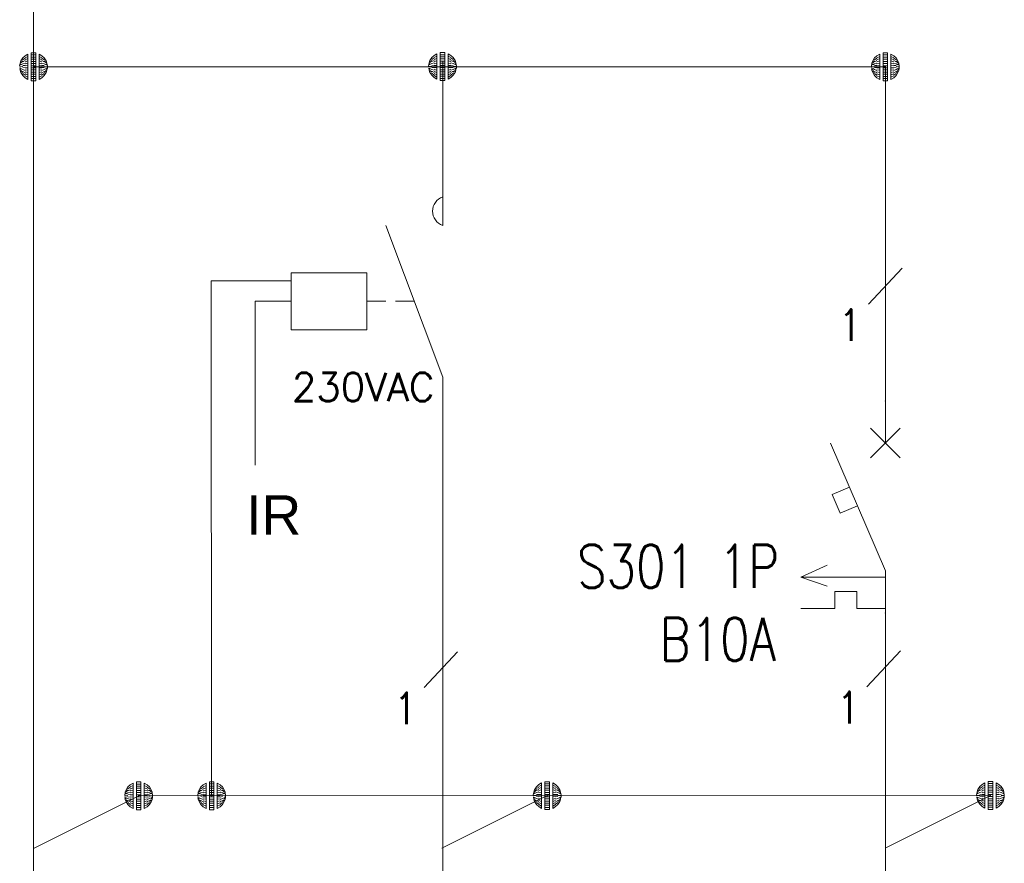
# Model space of a CAD drawing. Header units: millimetres. Extents: x 2505 to 3495, y 1397 to 1684.
# Tile 22 of 59: x 2781 to 2807, y 1608 to 1631. Entities that reach past the tile are written whole.
import ezdxf
from ezdxf.enums import TextEntityAlignment as Align

# ---------------------------------------------------------------- set-up
doc = ezdxf.new("R2010")
doc.units = ezdxf.units.MM
for name, color, linetype, lineweight in [('EB_łączniki', 3, 'Continuous', 20), ('PRZEWODY', 3, 'Continuous', 20), ('SYMBOL', 3, 'Continuous', 20)]:
    doc.layers.add(name, color=color, linetype=linetype, lineweight=lineweight)
doc.layers.add('OPIS', color=7, linetype='Continuous')
doc.styles.add('ROMANS', font='romans.shx', dxfattribs={"width": 0.8})
doc.styles.add('SIMPLEX', font='simplex.shx', dxfattribs={"width": 0.8})
doc.styles.get("Standard").update_dxf_attribs({"font": 'arial.ttf'})

# ---------------------------------------------------------------- blocks, each defined once
blk = doc.blocks.new('*U50')
for p, q in [((-0.399, 0.524), (-0.513, 0.425)), ((-0.399, 0.524), (-0.513, 0.425)), ((-0.267, 0.605), (-0.399, 0.524)), ((-0.267, 0.605), (-0.399, 0.524)), ((-0.267, 0.495), (-0.399, 0.429)), ((-0.267, 0.605), (-0.267, -0.609)), ((-0.267, 0.605), (-0.267, -0.609)), ((-0.105, 0.664), (0.105, 0.664)), ((-0.105, 0.664), (0.105, 0.664)), ((-0.105, -0.664), (-0.105, 0.664)), ((-0.105, 0.664), (-0.105, -0.664)), ((-0.105, 0.562), (0.105, 0.562)), ((0.105, -0.664), (0.105, 0.664)), ((0.105, 0.664), (0.105, -0.664)), ((0.267, 0.605), (0.267, -0.609)), ((0.267, 0.605), (0.267, -0.609)), ((0.267, 0.605), (0.399, 0.524)), ((0.267, 0.605), (0.399, 0.524)), ((0.267, 0.495), (0.399, 0.429)), ((0.399, 0.524), (0.513, 0.425)), ((0.399, 0.524), (0.513, 0.425)), ((-0.637, 0.172), (-0.658, 0.021)), ((-0.637, 0.172), (-0.658, 0.021)), ((-0.637, 0.002), (-0.656, -0.028)), ((-0.598, 0.282), (-0.637, 0.172)), ((-0.598, 0.282), (-0.637, 0.172)), ((-0.598, 0.142), (-0.637, 0.087)), ((-0.598, 0.002), (-0.637, 0.002)), ((-0.513, 0.425), (-0.598, 0.282)), ((-0.513, 0.425), (-0.598, 0.282)), ((-0.513, 0.285), (-0.598, 0.188)), ((-0.513, 0.145), (-0.598, 0.095)), ((-0.513, 0.006), (-0.598, 0.002)), ((-0.399, 0.408), (-0.513, 0.332)), ((-0.399, 0.291), (-0.513, 0.239)), ((-0.399, 0.175), (-0.513, 0.145)), ((-0.399, 0.058), (-0.513, 0.052)), ((-0.267, 0.385), (-0.399, 0.334)), ((-0.267, 0.274), (-0.399, 0.238)), ((-0.267, 0.164), (-0.399, 0.143)), ((-0.267, 0.053), (-0.399, 0.048)), ((-0.105, 0.46), (0.105, 0.46)), ((-0.105, 0.358), (0.105, 0.358)), ((-0.105, 0.256), (0.105, 0.256)), ((-0.105, 0.153), (0.105, 0.153)), ((-0.105, 0.051), (0.105, 0.051)), ((0.267, 0.385), (0.399, 0.334)), ((0.267, 0.274), (0.399, 0.238)), ((0.267, 0.164), (0.399, 0.143)), ((0.267, 0.053), (0.399, 0.048)), ((0.399, 0.408), (0.513, 0.332)), ((0.399, 0.291), (0.513, 0.239)), ((0.399, 0.175), (0.513, 0.145)), ((0.399, 0.058), (0.513, 0.052)), ((0.513, 0.425), (0.598, 0.282)), ((0.513, 0.425), (0.598, 0.282)), ((0.513, 0.285), (0.598, 0.188)), ((0.513, 0.145), (0.598, 0.095)), ((0.513, 0.006), (0.598, 0.002)), ((0.598, 0.282), (0.637, 0.172)), ((0.598, 0.282), (0.637, 0.172)), ((0.598, 0.142), (0.637, 0.087)), ((0.598, 0.002), (0.637, 0.002)), ((0.637, 0.172), (0.658, 0.021)), ((0.637, 0.172), (0.658, 0.021)), ((0.637, 0.002), (0.656, -0.028)), ((-0.654, -0.076), (-0.637, -0.168)), ((-0.637, -0.168), (-0.654, -0.076)), ((-0.598, -0.138), (-0.637, -0.083)), ((-0.637, -0.168), (-0.598, -0.278)), ((-0.598, -0.278), (-0.637, -0.168)), ((-0.513, -0.134), (-0.598, -0.091)), ((-0.513, -0.274), (-0.598, -0.185)), ((-0.598, -0.278), (-0.513, -0.414)), ((-0.513, -0.414), (-0.598, -0.278)), ((-0.399, -0.058), (-0.513, -0.041)), ((-0.399, -0.175), (-0.513, -0.134)), ((-0.399, -0.291), (-0.513, -0.228)), ((-0.399, -0.408), (-0.513, -0.321)), ((-0.513, -0.414), (-0.399, -0.524)), ((-0.399, -0.524), (-0.513, -0.414)), ((-0.267, -0.057), (-0.399, -0.048)), ((-0.267, -0.167), (-0.399, -0.143)), ((-0.267, -0.278), (-0.399, -0.238)), ((-0.267, -0.388), (-0.399, -0.334)), ((-0.267, -0.499), (-0.399, -0.429)), ((-0.105, -0.051), (0.105, -0.051)), ((-0.105, -0.153), (0.105, -0.153)), ((-0.105, -0.256), (0.105, -0.256)), ((-0.105, -0.358), (0.105, -0.358)), ((-0.105, -0.46), (0.105, -0.46)), ((0.267, -0.057), (0.399, -0.048)), ((0.267, -0.167), (0.399, -0.143)), ((0.267, -0.278), (0.399, -0.238)), ((0.267, -0.388), (0.399, -0.334)), ((0.267, -0.499), (0.399, -0.429)), ((0.399, -0.058), (0.513, -0.041)), ((0.399, -0.175), (0.513, -0.134)), ((0.399, -0.291), (0.513, -0.228)), ((0.399, -0.408), (0.513, -0.321)), ((0.513, -0.414), (0.399, -0.524)), ((0.399, -0.524), (0.513, -0.414)), ((0.513, -0.134), (0.598, -0.091)), ((0.513, -0.274), (0.598, -0.185)), ((0.598, -0.278), (0.513, -0.414)), ((0.513, -0.414), (0.598, -0.278)), ((0.598, -0.138), (0.637, -0.083)), ((0.637, -0.168), (0.598, -0.278)), ((0.598, -0.278), (0.637, -0.168)), ((0.654, -0.076), (0.637, -0.168)), ((0.637, -0.168), (0.654, -0.076)), ((-0.399, -0.524), (-0.267, -0.609)), ((-0.267, -0.609), (-0.399, -0.524)), ((-0.105, -0.562), (0.105, -0.562)), ((0.105, -0.664), (-0.105, -0.664)), ((-0.105, -0.664), (0.105, -0.664)), ((0.399, -0.524), (0.267, -0.609)), ((0.267, -0.609), (0.399, -0.524))]:
    blk.add_line(p, q)
at = {"ltscale": 5}
blk.add_line((0.658, 0.021), (0.658, -0.076), dxfattribs=at)
blk.add_point((0, 0))
blk = doc.blocks.new('*U51')
for p, q in [((-0.399, 0.524), (-0.513, 0.425)), ((-0.399, 0.524), (-0.513, 0.425)), ((-0.267, 0.605), (-0.399, 0.524)), ((-0.267, 0.605), (-0.399, 0.524)), ((-0.267, 0.495), (-0.399, 0.429)), ((-0.267, 0.605), (-0.267, -0.609)), ((-0.267, 0.605), (-0.267, -0.609)), ((-0.105, 0.664), (0.105, 0.664)), ((-0.105, 0.664), (0.105, 0.664)), ((-0.105, -0.664), (-0.105, 0.664)), ((-0.105, 0.664), (-0.105, -0.664)), ((-0.105, 0.562), (0.105, 0.562)), ((0.105, -0.664), (0.105, 0.664)), ((0.105, 0.664), (0.105, -0.664)), ((0.267, 0.605), (0.267, -0.609)), ((0.267, 0.605), (0.267, -0.609)), ((0.267, 0.605), (0.399, 0.524)), ((0.267, 0.605), (0.399, 0.524)), ((0.267, 0.495), (0.399, 0.429)), ((0.399, 0.524), (0.513, 0.425)), ((0.399, 0.524), (0.513, 0.425)), ((-0.637, 0.172), (-0.658, 0.021)), ((-0.637, 0.172), (-0.658, 0.021)), ((-0.637, 0.002), (-0.656, -0.028)), ((-0.598, 0.282), (-0.637, 0.172)), ((-0.598, 0.282), (-0.637, 0.172)), ((-0.598, 0.142), (-0.637, 0.087)), ((-0.598, 0.002), (-0.637, 0.002)), ((-0.513, 0.425), (-0.598, 0.282)), ((-0.513, 0.425), (-0.598, 0.282)), ((-0.513, 0.285), (-0.598, 0.188)), ((-0.513, 0.145), (-0.598, 0.095)), ((-0.513, 0.006), (-0.598, 0.002)), ((-0.399, 0.408), (-0.513, 0.332)), ((-0.399, 0.291), (-0.513, 0.239)), ((-0.399, 0.175), (-0.513, 0.145)), ((-0.399, 0.058), (-0.513, 0.052)), ((-0.267, 0.385), (-0.399, 0.334)), ((-0.267, 0.274), (-0.399, 0.238)), ((-0.267, 0.164), (-0.399, 0.143)), ((-0.267, 0.053), (-0.399, 0.048)), ((-0.105, 0.46), (0.105, 0.46)), ((-0.105, 0.358), (0.105, 0.358)), ((-0.105, 0.256), (0.105, 0.256)), ((-0.105, 0.153), (0.105, 0.153)), ((-0.105, 0.051), (0.105, 0.051)), ((0.267, 0.385), (0.399, 0.334)), ((0.267, 0.274), (0.399, 0.238)), ((0.267, 0.164), (0.399, 0.143)), ((0.267, 0.053), (0.399, 0.048)), ((0.399, 0.408), (0.513, 0.332)), ((0.399, 0.291), (0.513, 0.239)), ((0.399, 0.175), (0.513, 0.145)), ((0.399, 0.058), (0.513, 0.052)), ((0.513, 0.425), (0.598, 0.282)), ((0.513, 0.425), (0.598, 0.282)), ((0.513, 0.285), (0.598, 0.188)), ((0.513, 0.145), (0.598, 0.095)), ((0.513, 0.006), (0.598, 0.002)), ((0.598, 0.282), (0.637, 0.172)), ((0.598, 0.282), (0.637, 0.172)), ((0.598, 0.142), (0.637, 0.087)), ((0.598, 0.002), (0.637, 0.002)), ((0.637, 0.172), (0.658, 0.021)), ((0.637, 0.172), (0.658, 0.021)), ((0.637, 0.002), (0.656, -0.028)), ((-0.654, -0.076), (-0.637, -0.168)), ((-0.637, -0.168), (-0.654, -0.076)), ((-0.598, -0.138), (-0.637, -0.083)), ((-0.637, -0.168), (-0.598, -0.278)), ((-0.598, -0.278), (-0.637, -0.168)), ((-0.513, -0.134), (-0.598, -0.091)), ((-0.513, -0.274), (-0.598, -0.185)), ((-0.598, -0.278), (-0.513, -0.414)), ((-0.513, -0.414), (-0.598, -0.278)), ((-0.399, -0.058), (-0.513, -0.041)), ((-0.399, -0.175), (-0.513, -0.134)), ((-0.399, -0.291), (-0.513, -0.228)), ((-0.399, -0.408), (-0.513, -0.321)), ((-0.513, -0.414), (-0.399, -0.524)), ((-0.399, -0.524), (-0.513, -0.414)), ((-0.267, -0.057), (-0.399, -0.048)), ((-0.267, -0.167), (-0.399, -0.143)), ((-0.267, -0.278), (-0.399, -0.238)), ((-0.267, -0.388), (-0.399, -0.334)), ((-0.267, -0.499), (-0.399, -0.429)), ((-0.105, -0.051), (0.105, -0.051)), ((-0.105, -0.153), (0.105, -0.153)), ((-0.105, -0.256), (0.105, -0.256)), ((-0.105, -0.358), (0.105, -0.358)), ((-0.105, -0.46), (0.105, -0.46)), ((0.267, -0.057), (0.399, -0.048)), ((0.267, -0.167), (0.399, -0.143)), ((0.267, -0.278), (0.399, -0.238)), ((0.267, -0.388), (0.399, -0.334)), ((0.267, -0.499), (0.399, -0.429)), ((0.399, -0.058), (0.513, -0.041)), ((0.399, -0.175), (0.513, -0.134)), ((0.399, -0.291), (0.513, -0.228)), ((0.399, -0.408), (0.513, -0.321)), ((0.513, -0.414), (0.399, -0.524)), ((0.399, -0.524), (0.513, -0.414)), ((0.513, -0.134), (0.598, -0.091)), ((0.513, -0.274), (0.598, -0.185)), ((0.598, -0.278), (0.513, -0.414)), ((0.513, -0.414), (0.598, -0.278)), ((0.598, -0.138), (0.637, -0.083)), ((0.637, -0.168), (0.598, -0.278)), ((0.598, -0.278), (0.637, -0.168)), ((0.654, -0.076), (0.637, -0.168)), ((0.637, -0.168), (0.654, -0.076)), ((-0.399, -0.524), (-0.267, -0.609)), ((-0.267, -0.609), (-0.399, -0.524)), ((-0.105, -0.562), (0.105, -0.562)), ((0.105, -0.664), (-0.105, -0.664)), ((-0.105, -0.664), (0.105, -0.664)), ((0.399, -0.524), (0.267, -0.609)), ((0.267, -0.609), (0.399, -0.524))]:
    blk.add_line(p, q)
at = {"ltscale": 5}
blk.add_line((0.658, 0.021), (0.658, -0.076), dxfattribs=at)
blk.add_point((0, 0))
blk = doc.blocks.new('*U49')
for p, q in [((-0.399, 0.524), (-0.513, 0.425)), ((-0.399, 0.524), (-0.513, 0.425)), ((-0.267, 0.605), (-0.399, 0.524)), ((-0.267, 0.605), (-0.399, 0.524)), ((-0.267, 0.495), (-0.399, 0.429)), ((-0.267, 0.605), (-0.267, -0.609)), ((-0.267, 0.605), (-0.267, -0.609)), ((-0.105, 0.664), (0.105, 0.664)), ((-0.105, 0.664), (0.105, 0.664)), ((-0.105, -0.664), (-0.105, 0.664)), ((-0.105, 0.664), (-0.105, -0.664)), ((-0.105, 0.562), (0.105, 0.562)), ((0.105, -0.664), (0.105, 0.664)), ((0.105, 0.664), (0.105, -0.664)), ((0.267, 0.605), (0.267, -0.609)), ((0.267, 0.605), (0.267, -0.609)), ((0.267, 0.605), (0.399, 0.524)), ((0.267, 0.605), (0.399, 0.524)), ((0.267, 0.495), (0.399, 0.429)), ((0.399, 0.524), (0.513, 0.425)), ((0.399, 0.524), (0.513, 0.425)), ((-0.637, 0.172), (-0.658, 0.021)), ((-0.637, 0.172), (-0.658, 0.021)), ((-0.637, 0.002), (-0.656, -0.028)), ((-0.598, 0.282), (-0.637, 0.172)), ((-0.598, 0.282), (-0.637, 0.172)), ((-0.598, 0.142), (-0.637, 0.087)), ((-0.598, 0.002), (-0.637, 0.002)), ((-0.513, 0.425), (-0.598, 0.282)), ((-0.513, 0.425), (-0.598, 0.282)), ((-0.513, 0.285), (-0.598, 0.188)), ((-0.513, 0.145), (-0.598, 0.095)), ((-0.513, 0.006), (-0.598, 0.002)), ((-0.399, 0.408), (-0.513, 0.332)), ((-0.399, 0.291), (-0.513, 0.239)), ((-0.399, 0.175), (-0.513, 0.145)), ((-0.399, 0.058), (-0.513, 0.052)), ((-0.267, 0.385), (-0.399, 0.334)), ((-0.267, 0.274), (-0.399, 0.238)), ((-0.267, 0.164), (-0.399, 0.143)), ((-0.267, 0.053), (-0.399, 0.048)), ((-0.105, 0.46), (0.105, 0.46)), ((-0.105, 0.358), (0.105, 0.358)), ((-0.105, 0.256), (0.105, 0.256)), ((-0.105, 0.153), (0.105, 0.153)), ((-0.105, 0.051), (0.105, 0.051)), ((0.267, 0.385), (0.399, 0.334)), ((0.267, 0.274), (0.399, 0.238)), ((0.267, 0.164), (0.399, 0.143)), ((0.267, 0.053), (0.399, 0.048)), ((0.399, 0.408), (0.513, 0.332)), ((0.399, 0.291), (0.513, 0.239)), ((0.399, 0.175), (0.513, 0.145)), ((0.399, 0.058), (0.513, 0.052)), ((0.513, 0.425), (0.598, 0.282)), ((0.513, 0.425), (0.598, 0.282)), ((0.513, 0.285), (0.598, 0.188)), ((0.513, 0.145), (0.598, 0.095)), ((0.513, 0.006), (0.598, 0.002)), ((0.598, 0.282), (0.637, 0.172)), ((0.598, 0.282), (0.637, 0.172)), ((0.598, 0.142), (0.637, 0.087)), ((0.598, 0.002), (0.637, 0.002)), ((0.637, 0.172), (0.658, 0.021)), ((0.637, 0.172), (0.658, 0.021)), ((0.637, 0.002), (0.656, -0.028)), ((-0.654, -0.076), (-0.637, -0.168)), ((-0.637, -0.168), (-0.654, -0.076)), ((-0.598, -0.138), (-0.637, -0.083)), ((-0.637, -0.168), (-0.598, -0.278)), ((-0.598, -0.278), (-0.637, -0.168)), ((-0.513, -0.134), (-0.598, -0.091)), ((-0.513, -0.274), (-0.598, -0.185)), ((-0.598, -0.278), (-0.513, -0.414)), ((-0.513, -0.414), (-0.598, -0.278)), ((-0.399, -0.058), (-0.513, -0.041)), ((-0.399, -0.175), (-0.513, -0.134)), ((-0.399, -0.291), (-0.513, -0.228)), ((-0.399, -0.408), (-0.513, -0.321)), ((-0.513, -0.414), (-0.399, -0.524)), ((-0.399, -0.524), (-0.513, -0.414)), ((-0.267, -0.057), (-0.399, -0.048)), ((-0.267, -0.167), (-0.399, -0.143)), ((-0.267, -0.278), (-0.399, -0.238)), ((-0.267, -0.388), (-0.399, -0.334)), ((-0.267, -0.499), (-0.399, -0.429)), ((-0.105, -0.051), (0.105, -0.051)), ((-0.105, -0.153), (0.105, -0.153)), ((-0.105, -0.256), (0.105, -0.256)), ((-0.105, -0.358), (0.105, -0.358)), ((-0.105, -0.46), (0.105, -0.46)), ((0.267, -0.057), (0.399, -0.048)), ((0.267, -0.167), (0.399, -0.143)), ((0.267, -0.278), (0.399, -0.238)), ((0.267, -0.388), (0.399, -0.334)), ((0.267, -0.499), (0.399, -0.429)), ((0.399, -0.058), (0.513, -0.041)), ((0.399, -0.175), (0.513, -0.134)), ((0.399, -0.291), (0.513, -0.228)), ((0.399, -0.408), (0.513, -0.321)), ((0.513, -0.414), (0.399, -0.524)), ((0.399, -0.524), (0.513, -0.414)), ((0.513, -0.134), (0.598, -0.091)), ((0.513, -0.274), (0.598, -0.185)), ((0.598, -0.278), (0.513, -0.414)), ((0.513, -0.414), (0.598, -0.278)), ((0.598, -0.138), (0.637, -0.083)), ((0.637, -0.168), (0.598, -0.278)), ((0.598, -0.278), (0.637, -0.168)), ((0.654, -0.076), (0.637, -0.168)), ((0.637, -0.168), (0.654, -0.076)), ((-0.399, -0.524), (-0.267, -0.609)), ((-0.267, -0.609), (-0.399, -0.524)), ((-0.105, -0.562), (0.105, -0.562)), ((0.105, -0.664), (-0.105, -0.664)), ((-0.105, -0.664), (0.105, -0.664)), ((0.399, -0.524), (0.267, -0.609)), ((0.267, -0.609), (0.399, -0.524))]:
    blk.add_line(p, q)
at = {"ltscale": 5}
blk.add_line((0.658, 0.021), (0.658, -0.076), dxfattribs=at)
blk.add_point((0, 0))
blk = doc.blocks.new('*U52')
for p, q in [((-0.399, 0.524), (-0.513, 0.425)), ((-0.399, 0.524), (-0.513, 0.425)), ((-0.267, 0.605), (-0.399, 0.524)), ((-0.267, 0.605), (-0.399, 0.524)), ((-0.267, 0.495), (-0.399, 0.429)), ((-0.267, 0.605), (-0.267, -0.609)), ((-0.267, 0.605), (-0.267, -0.609)), ((-0.105, 0.664), (0.105, 0.664)), ((-0.105, 0.664), (0.105, 0.664)), ((-0.105, -0.664), (-0.105, 0.664)), ((-0.105, 0.664), (-0.105, -0.664)), ((-0.105, 0.562), (0.105, 0.562)), ((0.105, -0.664), (0.105, 0.664)), ((0.105, 0.664), (0.105, -0.664)), ((0.267, 0.605), (0.267, -0.609)), ((0.267, 0.605), (0.267, -0.609)), ((0.267, 0.605), (0.399, 0.524)), ((0.267, 0.605), (0.399, 0.524)), ((0.267, 0.495), (0.399, 0.429)), ((0.399, 0.524), (0.513, 0.425)), ((0.399, 0.524), (0.513, 0.425)), ((-0.637, 0.172), (-0.658, 0.021)), ((-0.637, 0.172), (-0.658, 0.021)), ((-0.637, 0.002), (-0.656, -0.028)), ((-0.598, 0.282), (-0.637, 0.172)), ((-0.598, 0.282), (-0.637, 0.172)), ((-0.598, 0.142), (-0.637, 0.087)), ((-0.598, 0.002), (-0.637, 0.002)), ((-0.513, 0.425), (-0.598, 0.282)), ((-0.513, 0.425), (-0.598, 0.282)), ((-0.513, 0.285), (-0.598, 0.188)), ((-0.513, 0.145), (-0.598, 0.095)), ((-0.513, 0.006), (-0.598, 0.002)), ((-0.399, 0.408), (-0.513, 0.332)), ((-0.399, 0.291), (-0.513, 0.239)), ((-0.399, 0.175), (-0.513, 0.145)), ((-0.399, 0.058), (-0.513, 0.052)), ((-0.267, 0.385), (-0.399, 0.334)), ((-0.267, 0.274), (-0.399, 0.238)), ((-0.267, 0.164), (-0.399, 0.143)), ((-0.267, 0.053), (-0.399, 0.048)), ((-0.105, 0.46), (0.105, 0.46)), ((-0.105, 0.358), (0.105, 0.358)), ((-0.105, 0.256), (0.105, 0.256)), ((-0.105, 0.153), (0.105, 0.153)), ((-0.105, 0.051), (0.105, 0.051)), ((0.267, 0.385), (0.399, 0.334)), ((0.267, 0.274), (0.399, 0.238)), ((0.267, 0.164), (0.399, 0.143)), ((0.267, 0.053), (0.399, 0.048)), ((0.399, 0.408), (0.513, 0.332)), ((0.399, 0.291), (0.513, 0.239)), ((0.399, 0.175), (0.513, 0.145)), ((0.399, 0.058), (0.513, 0.052)), ((0.513, 0.425), (0.598, 0.282)), ((0.513, 0.425), (0.598, 0.282)), ((0.513, 0.285), (0.598, 0.188)), ((0.513, 0.145), (0.598, 0.095)), ((0.513, 0.006), (0.598, 0.002)), ((0.598, 0.282), (0.637, 0.172)), ((0.598, 0.282), (0.637, 0.172)), ((0.598, 0.142), (0.637, 0.087)), ((0.598, 0.002), (0.637, 0.002)), ((0.637, 0.172), (0.658, 0.021)), ((0.637, 0.172), (0.658, 0.021)), ((0.637, 0.002), (0.656, -0.028)), ((-0.654, -0.076), (-0.637, -0.168)), ((-0.637, -0.168), (-0.654, -0.076)), ((-0.598, -0.138), (-0.637, -0.083)), ((-0.637, -0.168), (-0.598, -0.278)), ((-0.598, -0.278), (-0.637, -0.168)), ((-0.513, -0.134), (-0.598, -0.091)), ((-0.513, -0.274), (-0.598, -0.185)), ((-0.598, -0.278), (-0.513, -0.414)), ((-0.513, -0.414), (-0.598, -0.278)), ((-0.399, -0.058), (-0.513, -0.041)), ((-0.399, -0.175), (-0.513, -0.134)), ((-0.399, -0.291), (-0.513, -0.228)), ((-0.399, -0.408), (-0.513, -0.321)), ((-0.513, -0.414), (-0.399, -0.524)), ((-0.399, -0.524), (-0.513, -0.414)), ((-0.267, -0.057), (-0.399, -0.048)), ((-0.267, -0.167), (-0.399, -0.143)), ((-0.267, -0.278), (-0.399, -0.238)), ((-0.267, -0.388), (-0.399, -0.334)), ((-0.267, -0.499), (-0.399, -0.429)), ((-0.105, -0.051), (0.105, -0.051)), ((-0.105, -0.153), (0.105, -0.153)), ((-0.105, -0.256), (0.105, -0.256)), ((-0.105, -0.358), (0.105, -0.358)), ((-0.105, -0.46), (0.105, -0.46)), ((0.267, -0.057), (0.399, -0.048)), ((0.267, -0.167), (0.399, -0.143)), ((0.267, -0.278), (0.399, -0.238)), ((0.267, -0.388), (0.399, -0.334)), ((0.267, -0.499), (0.399, -0.429)), ((0.399, -0.058), (0.513, -0.041)), ((0.399, -0.175), (0.513, -0.134)), ((0.399, -0.291), (0.513, -0.228)), ((0.399, -0.408), (0.513, -0.321)), ((0.513, -0.414), (0.399, -0.524)), ((0.399, -0.524), (0.513, -0.414)), ((0.513, -0.134), (0.598, -0.091)), ((0.513, -0.274), (0.598, -0.185)), ((0.598, -0.278), (0.513, -0.414)), ((0.513, -0.414), (0.598, -0.278)), ((0.598, -0.138), (0.637, -0.083)), ((0.637, -0.168), (0.598, -0.278)), ((0.598, -0.278), (0.637, -0.168)), ((0.654, -0.076), (0.637, -0.168)), ((0.637, -0.168), (0.654, -0.076)), ((-0.399, -0.524), (-0.267, -0.609)), ((-0.267, -0.609), (-0.399, -0.524)), ((-0.105, -0.562), (0.105, -0.562)), ((0.105, -0.664), (-0.105, -0.664)), ((-0.105, -0.664), (0.105, -0.664)), ((0.399, -0.524), (0.267, -0.609)), ((0.267, -0.609), (0.399, -0.524))]:
    blk.add_line(p, q)
at = {"ltscale": 5}
blk.add_line((0.658, 0.021), (0.658, -0.076), dxfattribs=at)
blk.add_point((0, 0))
blk = doc.blocks.new('ST_01')
for points in [[(0, 12), (0, 8)], [(0, -4), (0, 0), (-3, 8)], [(-4, 4), (-3, 4)], [(-2.5, 4), (-1.5, 4)]]:
    blk.add_lwpolyline(points)
blk.add_lwpolyline([(-8, 5.5), (-8, 2.5), (-4, 2.5), (-4, 5.5)], close=True)
blk.add_arc((0.25, 8.75), 0.791, 108.4349, 251.5651)
blk = doc.blocks.new('*U55')
for p, q in [((-0.399, 0.524), (-0.513, 0.425)), ((-0.399, 0.524), (-0.513, 0.425)), ((-0.267, 0.605), (-0.399, 0.524)), ((-0.267, 0.605), (-0.399, 0.524)), ((-0.267, 0.495), (-0.399, 0.429)), ((-0.267, 0.605), (-0.267, -0.609)), ((-0.267, 0.605), (-0.267, -0.609)), ((-0.105, 0.664), (0.105, 0.664)), ((-0.105, 0.664), (0.105, 0.664)), ((-0.105, -0.664), (-0.105, 0.664)), ((-0.105, 0.664), (-0.105, -0.664)), ((-0.105, 0.562), (0.105, 0.562)), ((0.105, -0.664), (0.105, 0.664)), ((0.105, 0.664), (0.105, -0.664)), ((0.267, 0.605), (0.267, -0.609)), ((0.267, 0.605), (0.267, -0.609)), ((0.267, 0.605), (0.399, 0.524)), ((0.267, 0.605), (0.399, 0.524)), ((0.267, 0.495), (0.399, 0.429)), ((0.399, 0.524), (0.513, 0.425)), ((0.399, 0.524), (0.513, 0.425)), ((-0.637, 0.172), (-0.658, 0.021)), ((-0.637, 0.172), (-0.658, 0.021)), ((-0.637, 0.002), (-0.656, -0.028)), ((-0.598, 0.282), (-0.637, 0.172)), ((-0.598, 0.282), (-0.637, 0.172)), ((-0.598, 0.142), (-0.637, 0.087)), ((-0.598, 0.002), (-0.637, 0.002)), ((-0.513, 0.425), (-0.598, 0.282)), ((-0.513, 0.425), (-0.598, 0.282)), ((-0.513, 0.285), (-0.598, 0.188)), ((-0.513, 0.145), (-0.598, 0.095)), ((-0.513, 0.006), (-0.598, 0.002)), ((-0.399, 0.408), (-0.513, 0.332)), ((-0.399, 0.291), (-0.513, 0.239)), ((-0.399, 0.175), (-0.513, 0.145)), ((-0.399, 0.058), (-0.513, 0.052)), ((-0.267, 0.385), (-0.399, 0.334)), ((-0.267, 0.274), (-0.399, 0.238)), ((-0.267, 0.164), (-0.399, 0.143)), ((-0.267, 0.053), (-0.399, 0.048)), ((-0.105, 0.46), (0.105, 0.46)), ((-0.105, 0.358), (0.105, 0.358)), ((-0.105, 0.256), (0.105, 0.256)), ((-0.105, 0.153), (0.105, 0.153)), ((-0.105, 0.051), (0.105, 0.051)), ((0.267, 0.385), (0.399, 0.334)), ((0.267, 0.274), (0.399, 0.238)), ((0.267, 0.164), (0.399, 0.143)), ((0.267, 0.053), (0.399, 0.048)), ((0.399, 0.408), (0.513, 0.332)), ((0.399, 0.291), (0.513, 0.239)), ((0.399, 0.175), (0.513, 0.145)), ((0.399, 0.058), (0.513, 0.052)), ((0.513, 0.425), (0.598, 0.282)), ((0.513, 0.425), (0.598, 0.282)), ((0.513, 0.285), (0.598, 0.188)), ((0.513, 0.145), (0.598, 0.095)), ((0.513, 0.006), (0.598, 0.002)), ((0.598, 0.282), (0.637, 0.172)), ((0.598, 0.282), (0.637, 0.172)), ((0.598, 0.142), (0.637, 0.087)), ((0.598, 0.002), (0.637, 0.002)), ((0.637, 0.172), (0.658, 0.021)), ((0.637, 0.172), (0.658, 0.021)), ((0.637, 0.002), (0.656, -0.028)), ((-0.654, -0.076), (-0.637, -0.168)), ((-0.637, -0.168), (-0.654, -0.076)), ((-0.598, -0.138), (-0.637, -0.083)), ((-0.637, -0.168), (-0.598, -0.278)), ((-0.598, -0.278), (-0.637, -0.168)), ((-0.513, -0.134), (-0.598, -0.091)), ((-0.513, -0.274), (-0.598, -0.185)), ((-0.598, -0.278), (-0.513, -0.414)), ((-0.513, -0.414), (-0.598, -0.278)), ((-0.399, -0.058), (-0.513, -0.041)), ((-0.399, -0.175), (-0.513, -0.134)), ((-0.399, -0.291), (-0.513, -0.228)), ((-0.399, -0.408), (-0.513, -0.321)), ((-0.513, -0.414), (-0.399, -0.524)), ((-0.399, -0.524), (-0.513, -0.414)), ((-0.267, -0.057), (-0.399, -0.048)), ((-0.267, -0.167), (-0.399, -0.143)), ((-0.267, -0.278), (-0.399, -0.238)), ((-0.267, -0.388), (-0.399, -0.334)), ((-0.267, -0.499), (-0.399, -0.429)), ((-0.105, -0.051), (0.105, -0.051)), ((-0.105, -0.153), (0.105, -0.153)), ((-0.105, -0.256), (0.105, -0.256)), ((-0.105, -0.358), (0.105, -0.358)), ((-0.105, -0.46), (0.105, -0.46)), ((0.267, -0.057), (0.399, -0.048)), ((0.267, -0.167), (0.399, -0.143)), ((0.267, -0.278), (0.399, -0.238)), ((0.267, -0.388), (0.399, -0.334)), ((0.267, -0.499), (0.399, -0.429)), ((0.399, -0.058), (0.513, -0.041)), ((0.399, -0.175), (0.513, -0.134)), ((0.399, -0.291), (0.513, -0.228)), ((0.399, -0.408), (0.513, -0.321)), ((0.513, -0.414), (0.399, -0.524)), ((0.399, -0.524), (0.513, -0.414)), ((0.513, -0.134), (0.598, -0.091)), ((0.513, -0.274), (0.598, -0.185)), ((0.598, -0.278), (0.513, -0.414)), ((0.513, -0.414), (0.598, -0.278)), ((0.598, -0.138), (0.637, -0.083)), ((0.637, -0.168), (0.598, -0.278)), ((0.598, -0.278), (0.637, -0.168)), ((0.654, -0.076), (0.637, -0.168)), ((0.637, -0.168), (0.654, -0.076)), ((-0.399, -0.524), (-0.267, -0.609)), ((-0.267, -0.609), (-0.399, -0.524)), ((-0.105, -0.562), (0.105, -0.562)), ((0.105, -0.664), (-0.105, -0.664)), ((-0.105, -0.664), (0.105, -0.664)), ((0.399, -0.524), (0.267, -0.609)), ((0.267, -0.609), (0.399, -0.524))]:
    blk.add_line(p, q)
at = {"ltscale": 5}
blk.add_line((0.658, 0.021), (0.658, -0.076), dxfattribs=at)
blk.add_point((0, 0))
blk = doc.blocks.new('S-ZAB')
for p, q in [((-0.000008, -2.000032), (-0.000008, -0.000031)), ((-0.707114, -2.707138), (0.707099, -1.292925)), ((0.707099, -2.707138), (-0.707114, -1.292925)), ((-2.605718, -2.000032), (-0.000008, -8.080032)), ((-1.707928, -4.094892), (-2.531218, -4.447722)), ((-2.531218, -4.447722), (-2.150078, -5.337052)), ((-1.326788, -4.984212), (-2.150078, -5.337052)), ((-4.022616, -8.370921), (-2.759798, -7.798842)), ((-0.000008, -8.370921), (-4.022616, -8.370921)), ((-2.759798, -8.79886), (-4.022616, -8.370921)), ((-0.000008, -8.080032), (-0.000008, -10.080032)), ((-2.403294, -9.060289), (-2.403294, -9.874011)), ((-1.349945, -9.060289), (-2.403294, -9.060289)), ((-1.349945, -9.060289), (-1.349945, -9.874011)), ((-2.403294, -9.874011), (-4.022616, -9.874011)), ((-0.000008, -9.874011), (-1.349945, -9.874011))]:
    blk.add_line(p, q)
for p in [(-0.000008, -0.000031), (-0.000008, -10.080032)]:
    blk.add_point(p)
blk = doc.blocks.new('*U53')
for p, q in [((-0.399, 0.524), (-0.513, 0.425)), ((-0.399, 0.524), (-0.513, 0.425)), ((-0.267, 0.605), (-0.399, 0.524)), ((-0.267, 0.605), (-0.399, 0.524)), ((-0.267, 0.495), (-0.399, 0.429)), ((-0.267, 0.605), (-0.267, -0.609)), ((-0.267, 0.605), (-0.267, -0.609)), ((-0.105, 0.664), (0.105, 0.664)), ((-0.105, 0.664), (0.105, 0.664)), ((-0.105, -0.664), (-0.105, 0.664)), ((-0.105, 0.664), (-0.105, -0.664)), ((-0.105, 0.562), (0.105, 0.562)), ((0.105, -0.664), (0.105, 0.664)), ((0.105, 0.664), (0.105, -0.664)), ((0.267, 0.605), (0.267, -0.609)), ((0.267, 0.605), (0.267, -0.609)), ((0.267, 0.605), (0.399, 0.524)), ((0.267, 0.605), (0.399, 0.524)), ((0.267, 0.495), (0.399, 0.429)), ((0.399, 0.524), (0.513, 0.425)), ((0.399, 0.524), (0.513, 0.425)), ((-0.637, 0.172), (-0.658, 0.021)), ((-0.637, 0.172), (-0.658, 0.021)), ((-0.637, 0.002), (-0.656, -0.028)), ((-0.598, 0.282), (-0.637, 0.172)), ((-0.598, 0.282), (-0.637, 0.172)), ((-0.598, 0.142), (-0.637, 0.087)), ((-0.598, 0.002), (-0.637, 0.002)), ((-0.513, 0.425), (-0.598, 0.282)), ((-0.513, 0.425), (-0.598, 0.282)), ((-0.513, 0.285), (-0.598, 0.188)), ((-0.513, 0.145), (-0.598, 0.095)), ((-0.513, 0.006), (-0.598, 0.002)), ((-0.399, 0.408), (-0.513, 0.332)), ((-0.399, 0.291), (-0.513, 0.239)), ((-0.399, 0.175), (-0.513, 0.145)), ((-0.399, 0.058), (-0.513, 0.052)), ((-0.267, 0.385), (-0.399, 0.334)), ((-0.267, 0.274), (-0.399, 0.238)), ((-0.267, 0.164), (-0.399, 0.143)), ((-0.267, 0.053), (-0.399, 0.048)), ((-0.105, 0.46), (0.105, 0.46)), ((-0.105, 0.358), (0.105, 0.358)), ((-0.105, 0.256), (0.105, 0.256)), ((-0.105, 0.153), (0.105, 0.153)), ((-0.105, 0.051), (0.105, 0.051)), ((0.267, 0.385), (0.399, 0.334)), ((0.267, 0.274), (0.399, 0.238)), ((0.267, 0.164), (0.399, 0.143)), ((0.267, 0.053), (0.399, 0.048)), ((0.399, 0.408), (0.513, 0.332)), ((0.399, 0.291), (0.513, 0.239)), ((0.399, 0.175), (0.513, 0.145)), ((0.399, 0.058), (0.513, 0.052)), ((0.513, 0.425), (0.598, 0.282)), ((0.513, 0.425), (0.598, 0.282)), ((0.513, 0.285), (0.598, 0.188)), ((0.513, 0.145), (0.598, 0.095)), ((0.513, 0.006), (0.598, 0.002)), ((0.598, 0.282), (0.637, 0.172)), ((0.598, 0.282), (0.637, 0.172)), ((0.598, 0.142), (0.637, 0.087)), ((0.598, 0.002), (0.637, 0.002)), ((0.637, 0.172), (0.658, 0.021)), ((0.637, 0.172), (0.658, 0.021)), ((0.637, 0.002), (0.656, -0.028)), ((-0.654, -0.076), (-0.637, -0.168)), ((-0.637, -0.168), (-0.654, -0.076)), ((-0.598, -0.138), (-0.637, -0.083)), ((-0.637, -0.168), (-0.598, -0.278)), ((-0.598, -0.278), (-0.637, -0.168)), ((-0.513, -0.134), (-0.598, -0.091)), ((-0.513, -0.274), (-0.598, -0.185)), ((-0.598, -0.278), (-0.513, -0.414)), ((-0.513, -0.414), (-0.598, -0.278)), ((-0.399, -0.058), (-0.513, -0.041)), ((-0.399, -0.175), (-0.513, -0.134)), ((-0.399, -0.291), (-0.513, -0.228)), ((-0.399, -0.408), (-0.513, -0.321)), ((-0.513, -0.414), (-0.399, -0.524)), ((-0.399, -0.524), (-0.513, -0.414)), ((-0.267, -0.057), (-0.399, -0.048)), ((-0.267, -0.167), (-0.399, -0.143)), ((-0.267, -0.278), (-0.399, -0.238)), ((-0.267, -0.388), (-0.399, -0.334)), ((-0.267, -0.499), (-0.399, -0.429)), ((-0.105, -0.051), (0.105, -0.051)), ((-0.105, -0.153), (0.105, -0.153)), ((-0.105, -0.256), (0.105, -0.256)), ((-0.105, -0.358), (0.105, -0.358)), ((-0.105, -0.46), (0.105, -0.46)), ((0.267, -0.057), (0.399, -0.048)), ((0.267, -0.167), (0.399, -0.143)), ((0.267, -0.278), (0.399, -0.238)), ((0.267, -0.388), (0.399, -0.334)), ((0.267, -0.499), (0.399, -0.429)), ((0.399, -0.058), (0.513, -0.041)), ((0.399, -0.175), (0.513, -0.134)), ((0.399, -0.291), (0.513, -0.228)), ((0.399, -0.408), (0.513, -0.321)), ((0.513, -0.414), (0.399, -0.524)), ((0.399, -0.524), (0.513, -0.414)), ((0.513, -0.134), (0.598, -0.091)), ((0.513, -0.274), (0.598, -0.185)), ((0.598, -0.278), (0.513, -0.414)), ((0.513, -0.414), (0.598, -0.278)), ((0.598, -0.138), (0.637, -0.083)), ((0.637, -0.168), (0.598, -0.278)), ((0.598, -0.278), (0.637, -0.168)), ((0.654, -0.076), (0.637, -0.168)), ((0.637, -0.168), (0.654, -0.076)), ((-0.399, -0.524), (-0.267, -0.609)), ((-0.267, -0.609), (-0.399, -0.524)), ((-0.105, -0.562), (0.105, -0.562)), ((0.105, -0.664), (-0.105, -0.664)), ((-0.105, -0.664), (0.105, -0.664)), ((0.399, -0.524), (0.267, -0.609)), ((0.267, -0.609), (0.399, -0.524))]:
    blk.add_line(p, q)
at = {"ltscale": 5}
blk.add_line((0.658, 0.021), (0.658, -0.076), dxfattribs=at)
blk.add_point((0, 0))
blk = doc.blocks.new('*U56')
for p, q in [((-0.399, 0.524), (-0.513, 0.425)), ((-0.399, 0.524), (-0.513, 0.425)), ((-0.267, 0.605), (-0.399, 0.524)), ((-0.267, 0.605), (-0.399, 0.524)), ((-0.267, 0.495), (-0.399, 0.429)), ((-0.267, 0.605), (-0.267, -0.609)), ((-0.267, 0.605), (-0.267, -0.609)), ((-0.105, 0.664), (0.105, 0.664)), ((-0.105, 0.664), (0.105, 0.664)), ((-0.105, -0.664), (-0.105, 0.664)), ((-0.105, 0.664), (-0.105, -0.664)), ((-0.105, 0.562), (0.105, 0.562)), ((0.105, -0.664), (0.105, 0.664)), ((0.105, 0.664), (0.105, -0.664)), ((0.267, 0.605), (0.267, -0.609)), ((0.267, 0.605), (0.267, -0.609)), ((0.267, 0.605), (0.399, 0.524)), ((0.267, 0.605), (0.399, 0.524)), ((0.267, 0.495), (0.399, 0.429)), ((0.399, 0.524), (0.513, 0.425)), ((0.399, 0.524), (0.513, 0.425)), ((-0.637, 0.172), (-0.658, 0.021)), ((-0.637, 0.172), (-0.658, 0.021)), ((-0.637, 0.002), (-0.656, -0.028)), ((-0.598, 0.282), (-0.637, 0.172)), ((-0.598, 0.282), (-0.637, 0.172)), ((-0.598, 0.142), (-0.637, 0.087)), ((-0.598, 0.002), (-0.637, 0.002)), ((-0.513, 0.425), (-0.598, 0.282)), ((-0.513, 0.425), (-0.598, 0.282)), ((-0.513, 0.285), (-0.598, 0.188)), ((-0.513, 0.145), (-0.598, 0.095)), ((-0.513, 0.006), (-0.598, 0.002)), ((-0.399, 0.408), (-0.513, 0.332)), ((-0.399, 0.291), (-0.513, 0.239)), ((-0.399, 0.175), (-0.513, 0.145)), ((-0.399, 0.058), (-0.513, 0.052)), ((-0.267, 0.385), (-0.399, 0.334)), ((-0.267, 0.274), (-0.399, 0.238)), ((-0.267, 0.164), (-0.399, 0.143)), ((-0.267, 0.053), (-0.399, 0.048)), ((-0.105, 0.46), (0.105, 0.46)), ((-0.105, 0.358), (0.105, 0.358)), ((-0.105, 0.256), (0.105, 0.256)), ((-0.105, 0.153), (0.105, 0.153)), ((-0.105, 0.051), (0.105, 0.051)), ((0.267, 0.385), (0.399, 0.334)), ((0.267, 0.274), (0.399, 0.238)), ((0.267, 0.164), (0.399, 0.143)), ((0.267, 0.053), (0.399, 0.048)), ((0.399, 0.408), (0.513, 0.332)), ((0.399, 0.291), (0.513, 0.239)), ((0.399, 0.175), (0.513, 0.145)), ((0.399, 0.058), (0.513, 0.052)), ((0.513, 0.425), (0.598, 0.282)), ((0.513, 0.425), (0.598, 0.282)), ((0.513, 0.285), (0.598, 0.188)), ((0.513, 0.145), (0.598, 0.095)), ((0.513, 0.006), (0.598, 0.002)), ((0.598, 0.282), (0.637, 0.172)), ((0.598, 0.282), (0.637, 0.172)), ((0.598, 0.142), (0.637, 0.087)), ((0.598, 0.002), (0.637, 0.002)), ((0.637, 0.172), (0.658, 0.021)), ((0.637, 0.172), (0.658, 0.021)), ((0.637, 0.002), (0.656, -0.028)), ((-0.654, -0.076), (-0.637, -0.168)), ((-0.637, -0.168), (-0.654, -0.076)), ((-0.598, -0.138), (-0.637, -0.083)), ((-0.637, -0.168), (-0.598, -0.278)), ((-0.598, -0.278), (-0.637, -0.168)), ((-0.513, -0.134), (-0.598, -0.091)), ((-0.513, -0.274), (-0.598, -0.185)), ((-0.598, -0.278), (-0.513, -0.414)), ((-0.513, -0.414), (-0.598, -0.278)), ((-0.399, -0.058), (-0.513, -0.041)), ((-0.399, -0.175), (-0.513, -0.134)), ((-0.399, -0.291), (-0.513, -0.228)), ((-0.399, -0.408), (-0.513, -0.321)), ((-0.513, -0.414), (-0.399, -0.524)), ((-0.399, -0.524), (-0.513, -0.414)), ((-0.267, -0.057), (-0.399, -0.048)), ((-0.267, -0.167), (-0.399, -0.143)), ((-0.267, -0.278), (-0.399, -0.238)), ((-0.267, -0.388), (-0.399, -0.334)), ((-0.267, -0.499), (-0.399, -0.429)), ((-0.105, -0.051), (0.105, -0.051)), ((-0.105, -0.153), (0.105, -0.153)), ((-0.105, -0.256), (0.105, -0.256)), ((-0.105, -0.358), (0.105, -0.358)), ((-0.105, -0.46), (0.105, -0.46)), ((0.267, -0.057), (0.399, -0.048)), ((0.267, -0.167), (0.399, -0.143)), ((0.267, -0.278), (0.399, -0.238)), ((0.267, -0.388), (0.399, -0.334)), ((0.267, -0.499), (0.399, -0.429)), ((0.399, -0.058), (0.513, -0.041)), ((0.399, -0.175), (0.513, -0.134)), ((0.399, -0.291), (0.513, -0.228)), ((0.399, -0.408), (0.513, -0.321)), ((0.513, -0.414), (0.399, -0.524)), ((0.399, -0.524), (0.513, -0.414)), ((0.513, -0.134), (0.598, -0.091)), ((0.513, -0.274), (0.598, -0.185)), ((0.598, -0.278), (0.513, -0.414)), ((0.513, -0.414), (0.598, -0.278)), ((0.598, -0.138), (0.637, -0.083)), ((0.637, -0.168), (0.598, -0.278)), ((0.598, -0.278), (0.637, -0.168)), ((0.654, -0.076), (0.637, -0.168)), ((0.637, -0.168), (0.654, -0.076)), ((-0.399, -0.524), (-0.267, -0.609)), ((-0.267, -0.609), (-0.399, -0.524)), ((-0.105, -0.562), (0.105, -0.562)), ((0.105, -0.664), (-0.105, -0.664)), ((-0.105, -0.664), (0.105, -0.664)), ((0.399, -0.524), (0.267, -0.609)), ((0.267, -0.609), (0.399, -0.524))]:
    blk.add_line(p, q)
at = {"ltscale": 5}
blk.add_line((0.658, 0.021), (0.658, -0.076), dxfattribs=at)
blk.add_point((0, 0))

msp = doc.modelspace()

# ---------------------------------------------------------------- linework, layer by layer
at = {"layer": 'PRZEWODY'}
for p, q in [((2781.607, 1636.812), (2781.607, 1584.938)), ((2792.393, 1620.308), (2792.393, 1610.571)), ((2804.055, 1615.788), (2804.055, 1610.571)), ((2792.393, 1610.571), (2792.393, 1584.938)), ((2804.055, 1610.571), (2804.055, 1584.938)), ((2781.607, 1608.885), (2784.379, 1610.271)), ((2792.371, 1608.89), (2795.143, 1610.276)), ((2804.053, 1608.894), (2806.825, 1610.28))]:
    msp.add_line(p, q, dxfattribs=at)
at = {"layer": 'PRZEWODY', "color": 1, "ltscale": 5}
msp.add_line((2781.607, 1629.489), (2804.055, 1629.489), dxfattribs=at)
at = {"layer": 'PRZEWODY', "ltscale": 5}
for p, q in [((2792.393, 1627.308), (2792.393, 1629.637)), ((2804.055, 1620.678), (2804.055, 1629.489)), ((2788.393, 1623.308), (2787.444, 1623.308)), ((2787.444, 1618.984), (2787.444, 1623.308)), ((2804.055, 1610.905), (2804.055, 1615.091))]:
    msp.add_line(p, q, dxfattribs=at)
at = {"layer": 'PRZEWODY', "color": 5, "ltscale": 5}
for p, q in [((2788.393, 1623.848), (2786.292, 1623.848)), ((2786.292, 1623.848), (2786.297, 1610.571)), ((2786.3, 1610.64), (2786.301, 1610.272)), ((2784.379, 1610.271), (2806.825, 1610.28))]:
    msp.add_line(p, q, dxfattribs=at)
at = {"layer": 'SYMBOL'}
for p, q in [((2803.614, 1623.231), (2804.495, 1624.176)), ((2791.901, 1613.123), (2792.782, 1614.068)), ((2803.571, 1613.146), (2804.452, 1614.091))]:
    msp.add_line(p, q, dxfattribs=at)

# ---------------------------------------------------------------- block references
at = {"layer": 'PRZEWODY'}
for name, p, xscale, yscale, zscale in [('*U49', (2781.607, 1629.489), 0.5544, 0.5544, 0.5544), ('*U52', (2792.385, 1629.495), 0.5544, 0.5544, 0.5544), ('*U53', (2804.055, 1629.489), 0.5543999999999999, 0.5543999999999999, 0.5543999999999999), ('*U50', (2784.379, 1610.271), 0.5544, 0.5544, 0.5544), ('*U55', (2786.301, 1610.272), 0.5544, 0.5544, 0.5544), ('*U51', (2795.143, 1610.276), 0.5544, 0.5544, 0.5544), ('*U56', (2806.825, 1610.28), 0.5544, 0.5544, 0.5544)]:
    msp.add_blockref(name, p, dxfattribs=dict(at, xscale=xscale, yscale=yscale, zscale=zscale))
at = {"layer": 'SYMBOL'}
for name, p, xscale, yscale, zscale in [('ST_01', (2792.393, 1621.308), 0.5, 0.5, 0.5), ('S-ZAB', (2804.055, 1620.679), 0.5543999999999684, 0.5543999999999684, 0.5543999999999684)]:
    msp.add_blockref(name, p, dxfattribs=dict(at, xscale=xscale, yscale=yscale, zscale=zscale))

# ---------------------------------------------------------------- texts
at = {"layer": 'EB_łączniki', "lineweight": 25, "insert": (2787.211, 1618.194), "char_height": 1.0395, "attachment_point": 1}
msp.add_mtext_dynamic_manual_height_columns('IR', width=2.95171, gutter_width=0.075, heights=[0], dxfattribs=at)
at = {"layer": 'OPIS', "style": 'SIMPLEX', "width": 0.8}
for p in [(2802.837, 1622.266), (2791.124, 1612.157), (2802.793, 1612.181)]:
    msp.add_text('1', height=0.832, dxfattribs=at).set_placement(p)
for s, p in [('S301 1P', (2801.256, 1615.413)), ('B10A', (2801.176, 1613.486))]:
    msp.add_text(s, height=1.134, dxfattribs=at).set_placement(p, align=Align.BOTTOM_RIGHT)
at = {"layer": 'OPIS', "style": 'ROMANS', "flags": 4}
msp.add_attdef('230VAC', text='S191', height=0.75, dxfattribs=at).set_placement((2792.177, 1620.673), align=Align.RIGHT)

doc.saveas('drawing.dxf')
